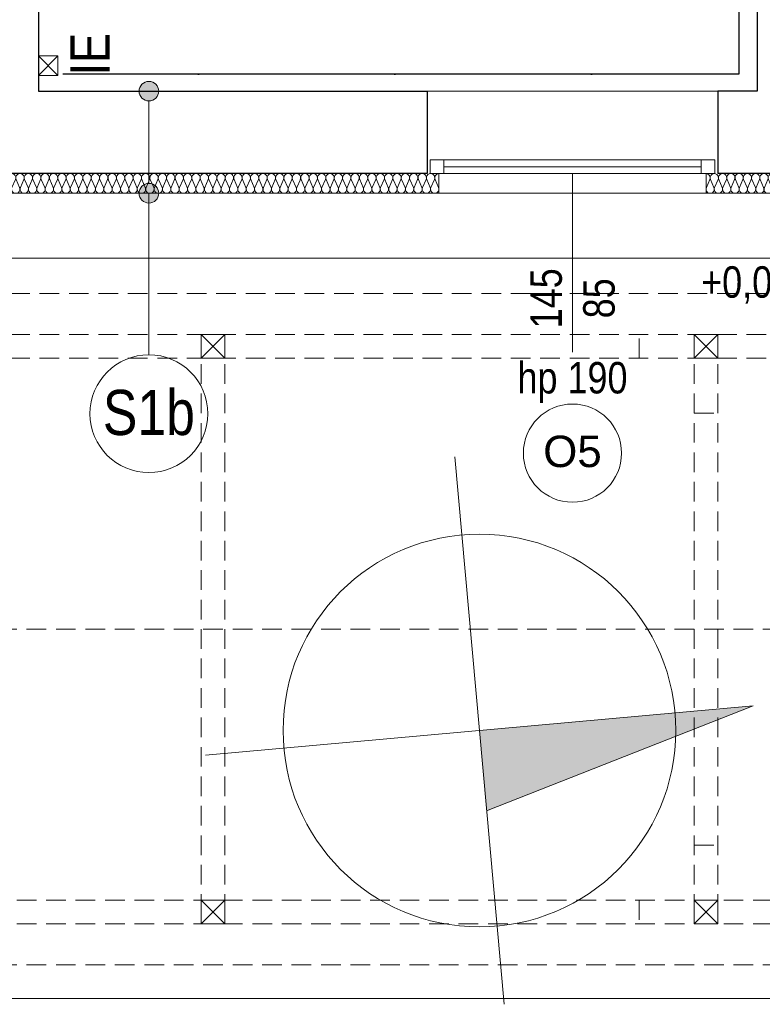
# Model space of a CAD drawing. Extents: x -543332 to -314699, y -9028 to 155584.
# Tile 3 of 256: x -506573 to -502792, y 33197 to 38212. Entities that reach past the tile are written whole.
import ezdxf

# ---------------------------------------------------------------- set-up
doc = ezdxf.new("R2010")
doc.units = 0
doc.header["$MEASUREMENT"] = 0
doc.linetypes.add('DASHDOTX2', pattern=[2, 1, -0.5, 0, -0.5])
doc.linetypes.add('Krawędzie ukryte', pattern=[150, 100, -50])
for name, color, linetype, lineweight in [('$ IE INST. WYRÓWNWCZA', 1, 'Continuous', 30), ('Arch ocieplenie_Nr_Pióra__9', 8, 'Continuous', 9), ('Arch opisy okien_Nr_Pióra__9', 8, 'Continuous', 9), ('Arch opisy_Nr_Pióra__1', 8, 'Continuous', 25), ('Arch opisy_Nr_Pióra__21', 8, 'Continuous', 9), ('Arch opisy_Nr_Pióra__9', 8, 'Continuous', 9), ('ARCH TABELA_Nr_Pióra__21', 8, 'Continuous', 9), ('Arch wykończenie_Nr_Pióra__3', 8, 'Continuous', 18), ('arch wypelnienia_Nr_Pióra__21', 8, 'Continuous', 9), ('INSTALACJA IE_Nr_Pióra__88', 8, 'Continuous', 20), ('INWENT KONST. DREWNIANA_Nr_Pióra__21', 8, 'Continuous', 9), ('INWENT OPISY_Nr_Pióra__88', 8, 'Continuous', 20), ('INWENT RZĘDNE_Nr_Pióra__21', 8, 'Continuous', 9), ('INWENT TEREN_Nr_Pióra__21', 8, 'Continuous', 9), ('INWENT. OKNA_Nr_Pióra__21', 8, 'Continuous', 9), ('INWENT. OKNA_Nr_Pióra__5', 8, 'Continuous', 13), ('INWENT.ŚCIANY_Nr_Pióra__1', 8, 'Continuous', 25), ('INWENT.ŚCIANY_Nr_Pióra__21', 8, 'Continuous', 9)]:
    doc.layers.add(name, color=color, linetype=linetype, lineweight=lineweight)
for name, color, linetype in [('Arch ocieplenie', 8, 'Continuous'), ('Arch opisy', 8, 'Continuous'), ('INWENT RZĘDNE', 8, 'Continuous')]:
    doc.layers.add(name, color=color, linetype=linetype)
doc.styles.add('GENERATED_STYLE_10', font='arial.ttf')
doc.styles.add('GENERATED_STYLE_3', font='ARIALN.TTF')
doc.styles.add('GENERATED_STYLE_7', font='ARIALN.TTF')

# ---------------------------------------------------------------- blocks, each defined once
blk = doc.blocks.new('Izolacja cieplna 14_79', base_point=(-502403.3, 37427.6))
at = {"layer": 'Arch ocieplenie_Nr_Pióra__9', "linetype": 'Continuous'}
for p, q in [((-503059, 37397.8), (-503076.6, 37357.4)), ((-503037.9, 37357.4), (-503055.5, 37397.8)), ((-503016.8, 37397.8), (-503034.4, 37357.4)), ((-502995.7, 37357.4), (-503013.3, 37397.8)), ((-502974.6, 37397.8), (-502992.2, 37357.4)), ((-502953.5, 37357.4), (-502971.1, 37397.8)), ((-502932.4, 37397.8), (-502950, 37357.4)), ((-502911.3, 37357.4), (-502928.9, 37397.8)), ((-502890.3, 37397.8), (-502907.8, 37357.4)), ((-502869.2, 37357.4), (-502886.7, 37397.8)), ((-502848.1, 37397.8), (-502865.6, 37357.4)), ((-502827, 37357.4), (-502844.5, 37397.8)), ((-502805.9, 37397.8), (-502823.4, 37357.4)), ((-502784.8, 37357.4), (-502802.3, 37397.8)), ((-502763.7, 37397.8), (-502781.2, 37357.4)), ((-502742.6, 37357.4), (-502760.1, 37397.8)), ((-502721.5, 37397.8), (-502739.1, 37357.4)), ((-502700.4, 37357.4), (-502718, 37397.8)), ((-502679.3, 37397.8), (-502696.9, 37357.4)), ((-502658.2, 37357.4), (-502675.8, 37397.8)), ((-502637.1, 37397.8), (-502654.7, 37357.4)), ((-502616, 37357.4), (-502633.6, 37397.8)), ((-502594.9, 37397.8), (-502612.5, 37357.4)), ((-502573.8, 37357.4), (-502591.4, 37397.8)), ((-502552.8, 37397.8), (-502570.3, 37357.4)), ((-502531.7, 37357.4), (-502549.2, 37397.8)), ((-502510.6, 37397.8), (-502528.1, 37357.4)), ((-502489.5, 37357.4), (-502507, 37397.8)), ((-502468.4, 37397.8), (-502485.9, 37357.4)), ((-502447.3, 37357.4), (-502464.8, 37397.8)), ((-502426.2, 37397.8), (-502443.7, 37357.4)), ((-502405.1, 37357.4), (-502422.6, 37397.8))]:
    blk.add_line(p, q, dxfattribs=at)
for centre, start_param, end_param in [((-503078.3, 37406.4), 1.158004, 3.141593), ((-503036.1, 37406.4), 1.158004, 5.125183), ((-502993.9, 37406.4), 1.158004, 5.125183), ((-502951.8, 37406.4), 1.158004, 5.125183), ((-502909.6, 37406.4), 1.158004, 5.125183), ((-502867.4, 37406.4), 1.158004, 5.125183), ((-502825.2, 37406.4), 1.158004, 5.125183), ((-502783, 37406.4), 1.158004, 5.125183), ((-502740.8, 37406.4), 1.158004, 5.125183), ((-502698.6, 37406.4), 1.158004, 5.125183), ((-502656.4, 37406.4), 1.158004, 5.125183), ((-502614.3, 37406.4), 1.158004, 5.125183), ((-502572.1, 37406.4), 1.158004, 5.125183), ((-502529.9, 37406.4), 1.158004, 5.125183), ((-502487.7, 37406.4), 1.158004, 5.125183), ((-502445.5, 37406.4), 1.158004, 5.125183), ((-502403.3, 37406.4), 3.141593, 5.125182), ((-503057.2, 37348.9), 4.299595, 8.266775), ((-503015, 37348.9), 4.299595, 8.266775), ((-502972.9, 37348.9), 4.299595, 8.266775), ((-502930.7, 37348.9), 4.299595, 8.266775), ((-502888.5, 37348.9), 4.299595, 8.266775), ((-502846.3, 37348.9), 4.299595, 8.266775), ((-502804.1, 37348.9), 4.299595, 8.266775), ((-502761.9, 37348.9), 4.299595, 8.266775), ((-502719.7, 37348.9), 4.299595, 8.266775), ((-502677.5, 37348.9), 4.299595, 8.266775), ((-502635.4, 37348.9), 4.299595, 8.266775), ((-502593.2, 37348.9), 4.299595, 8.266775), ((-502551, 37348.9), 4.299595, 8.266775), ((-502508.8, 37348.9), 4.299595, 8.266775), ((-502466.6, 37348.9), 4.299595, 8.266775), ((-502424.4, 37348.9), 4.299595, 8.266775)]:
    blk.add_ellipse(centre, major_axis=(0, -21.3), ratio=0.991816, start_param=start_param, end_param=end_param, dxfattribs=at)
blk = doc.blocks.new('Izolacja cieplna 14_81', base_point=(-504438.3, 37427.6))
at = {"layer": 'Arch ocieplenie_Nr_Pióra__9', "linetype": 'Continuous'}
for p, q in [((-506978.8, 37397.8), (-506996.5, 37357.4)), ((-506957.5, 37357.4), (-506975.2, 37397.8)), ((-506936.1, 37397.8), (-506953.9, 37357.4)), ((-506914.8, 37357.4), (-506932.5, 37397.8)), ((-506893.4, 37397.8), (-506911.2, 37357.4)), ((-506872.1, 37357.4), (-506889.9, 37397.8)), ((-506850.8, 37397.8), (-506868.5, 37357.4)), ((-506829.5, 37357.4), (-506847.2, 37397.8)), ((-506808.1, 37397.8), (-506825.9, 37357.4)), ((-506786.8, 37357.4), (-506804.5, 37397.8)), ((-506765.4, 37397.8), (-506783.2, 37357.4)), ((-506744.1, 37357.4), (-506761.9, 37397.8)), ((-506722.8, 37397.8), (-506740.5, 37357.4)), ((-506701.5, 37357.4), (-506719.2, 37397.8)), ((-506680.1, 37397.8), (-506697.9, 37357.4)), ((-506658.8, 37357.4), (-506676.5, 37397.8)), ((-506637.4, 37397.8), (-506655.2, 37357.4)), ((-506616.1, 37357.4), (-506633.9, 37397.8)), ((-506594.8, 37397.8), (-506612.5, 37357.4)), ((-506573.5, 37357.4), (-506591.2, 37397.8)), ((-506552.1, 37397.8), (-506569.9, 37357.4)), ((-506530.8, 37357.4), (-506548.5, 37397.8)), ((-506509.4, 37397.8), (-506527.2, 37357.4)), ((-506488.1, 37357.4), (-506505.9, 37397.8)), ((-506466.8, 37397.8), (-506484.5, 37357.4)), ((-506445.5, 37357.4), (-506463.2, 37397.8)), ((-506424.1, 37397.8), (-506441.9, 37357.4)), ((-506402.8, 37357.4), (-506420.5, 37397.8)), ((-506381.4, 37397.8), (-506399.2, 37357.4)), ((-506360.1, 37357.4), (-506377.9, 37397.8)), ((-506338.8, 37397.8), (-506356.5, 37357.4)), ((-506317.5, 37357.4), (-506335.2, 37397.8)), ((-506296.1, 37397.8), (-506313.9, 37357.4)), ((-506274.8, 37357.4), (-506292.5, 37397.8)), ((-506253.4, 37397.8), (-506271.2, 37357.4)), ((-506232.1, 37357.4), (-506249.9, 37397.8)), ((-506210.8, 37397.8), (-506228.5, 37357.4)), ((-506189.5, 37357.4), (-506207.2, 37397.8)), ((-506168.1, 37397.8), (-506185.9, 37357.4)), ((-506146.8, 37357.4), (-506164.5, 37397.8)), ((-506125.4, 37397.8), (-506143.2, 37357.4)), ((-506104.1, 37357.4), (-506121.9, 37397.8)), ((-506082.8, 37397.8), (-506100.5, 37357.4)), ((-506061.5, 37357.4), (-506079.2, 37397.8)), ((-506040.1, 37397.8), (-506057.9, 37357.4)), ((-506018.8, 37357.4), (-506036.5, 37397.8)), ((-505997.4, 37397.8), (-506015.2, 37357.4)), ((-505976.1, 37357.4), (-505993.9, 37397.8)), ((-505954.8, 37397.8), (-505972.5, 37357.4)), ((-505933.5, 37357.4), (-505951.2, 37397.8)), ((-505912.1, 37397.8), (-505929.9, 37357.4)), ((-505890.8, 37357.4), (-505908.5, 37397.8)), ((-505869.4, 37397.8), (-505887.2, 37357.4)), ((-505848.1, 37357.4), (-505865.9, 37397.8)), ((-505826.8, 37397.8), (-505844.5, 37357.4)), ((-505805.5, 37357.4), (-505823.2, 37397.8)), ((-505784.1, 37397.8), (-505801.9, 37357.4)), ((-505762.8, 37357.4), (-505780.5, 37397.8)), ((-505741.4, 37397.8), (-505759.2, 37357.4)), ((-505720.1, 37357.4), (-505737.9, 37397.8)), ((-505698.8, 37397.8), (-505716.5, 37357.4)), ((-505677.5, 37357.4), (-505695.2, 37397.8)), ((-505656.1, 37397.8), (-505673.9, 37357.4)), ((-505634.8, 37357.4), (-505652.5, 37397.8)), ((-505613.4, 37397.8), (-505631.2, 37357.4)), ((-505592.1, 37357.4), (-505609.9, 37397.8)), ((-505570.8, 37397.8), (-505588.5, 37357.4)), ((-505549.5, 37357.4), (-505567.2, 37397.8)), ((-505528.1, 37397.8), (-505545.9, 37357.4)), ((-505506.8, 37357.4), (-505524.5, 37397.8)), ((-505485.4, 37397.8), (-505503.2, 37357.4)), ((-505464.1, 37357.4), (-505481.9, 37397.8)), ((-505442.8, 37397.8), (-505460.5, 37357.4)), ((-505421.5, 37357.4), (-505439.2, 37397.8)), ((-505400.1, 37397.8), (-505417.9, 37357.4)), ((-505378.8, 37357.4), (-505396.5, 37397.8)), ((-505357.4, 37397.8), (-505375.2, 37357.4)), ((-505336.1, 37357.4), (-505353.9, 37397.8)), ((-505314.8, 37397.8), (-505332.5, 37357.4)), ((-505293.5, 37357.4), (-505311.2, 37397.8)), ((-505272.1, 37397.8), (-505289.9, 37357.4)), ((-505250.8, 37357.4), (-505268.5, 37397.8)), ((-505229.4, 37397.8), (-505247.2, 37357.4)), ((-505208.1, 37357.4), (-505225.9, 37397.8)), ((-505186.8, 37397.8), (-505204.5, 37357.4)), ((-505165.5, 37357.4), (-505183.2, 37397.8)), ((-505144.1, 37397.8), (-505161.9, 37357.4)), ((-505122.8, 37357.4), (-505140.5, 37397.8)), ((-505101.4, 37397.8), (-505119.2, 37357.4)), ((-505080.1, 37357.4), (-505097.9, 37397.8)), ((-505058.8, 37397.8), (-505076.5, 37357.4)), ((-505037.5, 37357.4), (-505055.2, 37397.8)), ((-505016.1, 37397.8), (-505033.9, 37357.4)), ((-504994.8, 37357.4), (-505012.5, 37397.8)), ((-504973.4, 37397.8), (-504991.2, 37357.4)), ((-504952.1, 37357.4), (-504969.9, 37397.8)), ((-504930.8, 37397.8), (-504948.5, 37357.4)), ((-504909.5, 37357.4), (-504927.2, 37397.8)), ((-504888.1, 37397.8), (-504905.9, 37357.4)), ((-504866.8, 37357.4), (-504884.5, 37397.8)), ((-504845.4, 37397.8), (-504863.2, 37357.4)), ((-504824.1, 37357.4), (-504841.9, 37397.8)), ((-504802.8, 37397.8), (-504820.5, 37357.4)), ((-504781.5, 37357.4), (-504799.2, 37397.8)), ((-504760.1, 37397.8), (-504777.9, 37357.4)), ((-504738.8, 37357.4), (-504756.5, 37397.8)), ((-504717.4, 37397.8), (-504735.2, 37357.4)), ((-504696.1, 37357.4), (-504713.9, 37397.8)), ((-504674.8, 37397.8), (-504692.5, 37357.4)), ((-504653.5, 37357.4), (-504671.2, 37397.8)), ((-504632.1, 37397.8), (-504649.9, 37357.4)), ((-504610.8, 37357.4), (-504628.5, 37397.8)), ((-504589.4, 37397.8), (-504607.2, 37357.4)), ((-504568.1, 37357.4), (-504585.9, 37397.8)), ((-504546.8, 37397.8), (-504564.5, 37357.4)), ((-504525.5, 37357.4), (-504543.2, 37397.8)), ((-504504.1, 37397.8), (-504521.9, 37357.4)), ((-504482.8, 37357.4), (-504500.5, 37397.8)), ((-504461.4, 37397.8), (-504479.2, 37357.4)), ((-504440.1, 37357.4), (-504457.9, 37397.8))]:
    blk.add_line(p, q, dxfattribs=at)
for centre, start_param, end_param in [((-506998.3, 37406.4), 2.7288, 4.712389), ((-506955.7, 37406.4), 2.7288, 6.695979), ((-506913, 37406.4), 2.7288, 6.695979), ((-506870.3, 37406.4), 2.7288, 6.695979), ((-506827.7, 37406.4), 2.7288, 6.695979), ((-506785, 37406.4), 2.7288, 6.695979), ((-506742.3, 37406.4), 2.7288, 6.695979), ((-506699.7, 37406.4), 2.7288, 6.695979), ((-506657, 37406.4), 2.7288, 6.695979), ((-506614.3, 37406.4), 2.7288, 6.695979), ((-506571.7, 37406.4), 2.7288, 6.695979), ((-506529, 37406.4), 2.7288, 6.695979), ((-506486.3, 37406.4), 2.7288, 6.695979), ((-506443.7, 37406.4), 2.7288, 6.695979), ((-506401, 37406.4), 2.7288, 6.695979), ((-506358.3, 37406.4), 2.7288, 6.695979), ((-506315.7, 37406.4), 2.7288, 6.695979), ((-506273, 37406.4), 2.7288, 6.695979), ((-506230.3, 37406.4), 2.7288, 6.695979), ((-506187.7, 37406.4), 2.7288, 6.695979), ((-506145, 37406.4), 2.7288, 6.695979), ((-506102.3, 37406.4), 2.7288, 6.695979), ((-506059.7, 37406.4), 2.7288, 6.695979), ((-506017, 37406.4), 2.7288, 6.695979), ((-505974.3, 37406.4), 2.7288, 6.695979), ((-505931.7, 37406.4), 2.7288, 6.695979), ((-505889, 37406.4), 2.7288, 6.695979), ((-505846.3, 37406.4), 2.7288, 6.695979), ((-505803.7, 37406.4), 2.7288, 6.695979), ((-505761, 37406.4), 2.7288, 6.695979), ((-505718.3, 37406.4), 2.7288, 6.695979), ((-505675.7, 37406.4), 2.7288, 6.695979), ((-505633, 37406.4), 2.7288, 6.695979), ((-505590.3, 37406.4), 2.7288, 6.695979), ((-505547.7, 37406.4), 2.7288, 6.695979), ((-505505, 37406.4), 2.7288, 6.695979), ((-505462.3, 37406.4), 2.7288, 6.695979), ((-505419.7, 37406.4), 2.7288, 6.695979), ((-505377, 37406.4), 2.7288, 6.695979), ((-505334.3, 37406.4), 2.7288, 6.695979), ((-505291.7, 37406.4), 2.7288, 6.695979), ((-505249, 37406.4), 2.7288, 6.695979), ((-505206.3, 37406.4), 2.7288, 6.695979), ((-505163.7, 37406.4), 2.7288, 6.695979), ((-505121, 37406.4), 2.7288, 6.695979), ((-505078.3, 37406.4), 2.7288, 6.695979), ((-505035.7, 37406.4), 2.7288, 6.695979), ((-504993, 37406.4), 2.7288, 6.695979), ((-504950.3, 37406.4), 2.7288, 6.695979), ((-504907.7, 37406.4), 2.7288, 6.695979), ((-504865, 37406.4), 2.7288, 6.695979), ((-504822.3, 37406.4), 2.7288, 6.695979), ((-504779.7, 37406.4), 2.7288, 6.695979), ((-504737, 37406.4), 2.7288, 6.695979), ((-504694.3, 37406.4), 2.7288, 6.695979), ((-504651.7, 37406.4), 2.7288, 6.695979), ((-504609, 37406.4), 2.7288, 6.695979), ((-504566.3, 37406.4), 2.7288, 6.695979), ((-504523.7, 37406.4), 2.7288, 6.695979), ((-504481, 37406.4), 2.7288, 6.695979), ((-504438.3, 37406.4), 4.712389, 6.695979), ((-506977, 37348.9), 5.870392, 9.837571), ((-506934.3, 37348.9), 5.870392, 9.837571), ((-506891.7, 37348.9), 5.870392, 9.837571), ((-506849, 37348.9), 5.870392, 9.837571), ((-506806.3, 37348.9), 5.870392, 9.837571), ((-506763.7, 37348.9), 5.870392, 9.837571), ((-506721, 37348.9), 5.870392, 9.837571), ((-506678.3, 37348.9), 5.870392, 9.837571), ((-506635.7, 37348.9), 5.870392, 9.837571), ((-506593, 37348.9), 5.870392, 9.837571), ((-506550.3, 37348.9), 5.870392, 9.837571), ((-506507.7, 37348.9), 5.870392, 9.837571), ((-506465, 37348.9), 5.870392, 9.837571), ((-506422.3, 37348.9), 5.870392, 9.837571), ((-506379.7, 37348.9), 5.870392, 9.837571), ((-506337, 37348.9), 5.870392, 9.837571), ((-506294.3, 37348.9), 5.870392, 9.837571), ((-506251.7, 37348.9), 5.870392, 9.837571), ((-506209, 37348.9), 5.870392, 9.837571), ((-506166.3, 37348.9), 5.870392, 9.837571), ((-506123.7, 37348.9), 5.870392, 9.837571), ((-506081, 37348.9), 5.870392, 9.837571), ((-506038.3, 37348.9), 5.870392, 9.837571), ((-505995.7, 37348.9), 5.870392, 9.837571), ((-505953, 37348.9), 5.870392, 9.837571), ((-505910.3, 37348.9), 5.870392, 9.837571), ((-505867.7, 37348.9), 5.870392, 9.837571), ((-505825, 37348.9), 5.870392, 9.837571), ((-505782.3, 37348.9), 5.870392, 9.837571), ((-505739.7, 37348.9), 5.870392, 9.837571), ((-505697, 37348.9), 5.870392, 9.837571), ((-505654.3, 37348.9), 5.870392, 9.837571), ((-505611.7, 37348.9), 5.870392, 9.837571), ((-505569, 37348.9), 5.870392, 9.837571), ((-505526.3, 37348.9), 5.870392, 9.837571), ((-505483.7, 37348.9), 5.870392, 9.837571), ((-505441, 37348.9), 5.870392, 9.837571), ((-505398.3, 37348.9), 5.870392, 9.837571), ((-505355.7, 37348.9), 5.870392, 9.837571), ((-505313, 37348.9), 5.870392, 9.837571), ((-505270.3, 37348.9), 5.870392, 9.837571), ((-505227.7, 37348.9), 5.870392, 9.837571), ((-505185, 37348.9), 5.870392, 9.837571), ((-505142.3, 37348.9), 5.870392, 9.837571), ((-505099.7, 37348.9), 5.870392, 9.837571), ((-505057, 37348.9), 5.870392, 9.837571), ((-505014.3, 37348.9), 5.870392, 9.837571), ((-504971.7, 37348.9), 5.870392, 9.837571), ((-504929, 37348.9), 5.870392, 9.837571), ((-504886.3, 37348.9), 5.870392, 9.837571), ((-504843.7, 37348.9), 5.870392, 9.837571), ((-504801, 37348.9), 5.870392, 9.837571), ((-504758.3, 37348.9), 5.870392, 9.837571), ((-504715.7, 37348.9), 5.870392, 9.837571), ((-504673, 37348.9), 5.870392, 9.837571), ((-504630.3, 37348.9), 5.870392, 9.837571), ((-504587.7, 37348.9), 5.870392, 9.837571), ((-504545, 37348.9), 5.870392, 9.837571), ((-504502.3, 37348.9), 5.870392, 9.837571), ((-504459.7, 37348.9), 5.870392, 9.837571)]:
    blk.add_ellipse(centre, major_axis=(-21.3, 0), ratio=0.996929, start_param=start_param, end_param=end_param, dxfattribs=at)
blk = doc.blocks.new('Koty wysokościowe_28', base_point=(-502496, 37078.8))
at = {"layer": 'INWENT RZĘDNE_Nr_Pióra__21', "linetype": 'Continuous'}
for points in [[(-502496, 37078.8), (-502396, 37078.8), (-502403.6, 37117), (-502425.3, 37149.5), (-502457.7, 37171.2), (-502496, 37178.8)], [(-502496, 37078.8), (-502596, 37078.8), (-502588.4, 37040.5), (-502566.7, 37008.1), (-502534.3, 36986.4), (-502496, 36978.8)]]:
    blk.add_hatch(color=256, dxfattribs=at).paths.add_polyline_path(points, flags=0)
for p, q in [((-502496, 36878.8), (-502496, 37278.8)), ((-502696, 37078.8), (-502296, 37078.8))]:
    blk.add_line(p, q, dxfattribs=at)
blk.add_circle((-502496, 37078.8), 100, dxfattribs=at)
at = {"layer": 'INWENT RZĘDNE_Nr_Pióra__21', "insert": (-503103.3, 36766), "char_height": 160, "attachment_point": 7, "style": 'GENERATED_STYLE_3'}
blk.add_mtext('{+0,02}', dxfattribs=at)
blk = doc.blocks.new('Linia_55', base_point=(-505915.4, 37847.6))
at = {"layer": 'Arch opisy_Nr_Pióra__21', "linetype": 'Continuous'}
for points in [[(-505865.4, 37847.6), (-505869.2, 37866.8), (-505880.1, 37883), (-505896.3, 37893.8), (-505915.4, 37897.6), (-505934.6, 37893.8), (-505950.8, 37883), (-505961.6, 37866.8), (-505965.4, 37847.6), (-505961.6, 37828.5), (-505950.8, 37812.3), (-505934.6, 37801.4), (-505915.4, 37797.6), (-505896.3, 37801.4), (-505880.1, 37812.3), (-505869.2, 37828.5)], [(-505865.4, 37327.6), (-505869.2, 37346.8), (-505880.1, 37363), (-505896.3, 37373.8), (-505915.4, 37377.6), (-505934.6, 37373.8), (-505950.8, 37363), (-505961.6, 37346.8), (-505965.4, 37327.6), (-505961.6, 37308.5), (-505950.8, 37292.3), (-505934.6, 37281.4), (-505915.4, 37277.6), (-505896.3, 37281.4), (-505880.1, 37292.3), (-505869.2, 37308.5)]]:
    blk.add_hatch(color=256, dxfattribs=at).paths.add_polyline_path(points, flags=0)
blk.add_line((-505915.4, 37797.6), (-505915.4, 37377.6), dxfattribs=at)
for centre in [(-505915.4, 37847.6), (-505915.4, 37327.6)]:
    blk.add_circle(centre, 50, dxfattribs=at)
blk = doc.blocks.new('Linia_56', base_point=(-505915.4, 37327.6))
at = {"layer": 'Arch opisy_Nr_Pióra__21', "linetype": 'Continuous'}
blk.add_line((-505915.4, 37327.6), (-505915.4, 36505), dxfattribs=at)
blk.add_circle((-505915.4, 36205), 300, dxfattribs=at)

msp = doc.modelspace()

# ---------------------------------------------------------------- hatches: boundary and pattern name
at = {"layer": 'arch wypelnienia_Nr_Pióra__21', "linetype": 'Continuous'}
msp.add_hatch(color=256, dxfattribs=at).paths.add_polyline_path([(-502837.7, 34717.1), (-504195.3, 34183.2), (-504232, 34591.6)], flags=0)

# ---------------------------------------------------------------- linework, layer by layer
at = {"layer": '$ IE INST. WYRÓWNWCZA', "color": 3, "ltscale": 30}
for points in [[(-502912, 44552.4), (-502912, 37934.8)], [(-502912, 37934.8), (-506353.5, 37934.8)]]:
    msp.add_lwpolyline(points, dxfattribs=at)
at = {"layer": '$ IE INST. WYRÓWNWCZA', "color": 2, "linetype": 'DASHDOTX2', "ltscale": 500}
for points in [[(-502912, 44552.4), (-502912, 37934.8)], [(-502912, 37934.8), (-506353.5, 37934.8)]]:
    msp.add_lwpolyline(points, dxfattribs=at)
at = {"layer": 'Arch opisy_Nr_Pióra__9', "linetype": 'Continuous'}
msp.add_circle((-503758.3, 36004.1), 250, dxfattribs=at)
at = {"layer": 'ARCH TABELA_Nr_Pióra__21', "linetype": 'Continuous'}
for p, q in [((-504357.6, 35985.9), (-504106.5, 33197.2)), ((-505626.4, 34466), (-502837.7, 34717.1)), ((-504195.3, 34183.2), (-502837.7, 34717.1))]:
    msp.add_line(p, q, dxfattribs=at)
msp.add_circle((-504232, 34591.6), 1000, dxfattribs=at)
at = {"layer": 'Arch wykończenie_Nr_Pióra__3', "linetype": 'Continuous'}
for p, q in [((-504438.3, 37427.6), (-504438.3, 37327.6)), ((-503078.3, 37427.6), (-503078.3, 37327.6)), ((-506998.3, 37327.6), (-504438.3, 37327.6)), ((-503078.3, 37327.6), (-502403.3, 37327.6))]:
    msp.add_line(p, q, dxfattribs=at)
at = {"layer": 'INSTALACJA IE_Nr_Pióra__88', "linetype": 'Continuous'}
for p, q in [((-506478.3, 37927.6), (-506478.3, 38027.6)), ((-506478.3, 38027.6), (-506378.3, 38027.6)), ((-506378.3, 38027.6), (-506478.3, 37927.6)), ((-506478.3, 38027.6), (-506378.3, 37927.6)), ((-506378.3, 38027.6), (-506378.3, 37927.6)), ((-506378.3, 37927.6), (-506478.3, 37927.6))]:
    msp.add_line(p, q, dxfattribs=at)
at = {"layer": 'INWENT KONST. DREWNIANA_Nr_Pióra__21', "linetype": 'Krawędzie ukryte'}
for p, q in [((-508272.1, 36817.6), (-498038.3, 36817.6)), ((-508272.1, 36607.6), (-498088.3, 36607.6)), ((-505648.3, 36607.6), (-505648.3, 33607.6)), ((-505528.3, 36607.6), (-505528.3, 33607.6)), ((-503418.3, 36487.6), (-503418.3, 36607.6)), ((-503138.3, 36607.6), (-503138.3, 33607.6)), ((-503018.3, 36607.6), (-503018.3, 33607.6)), ((-508272.1, 36487.6), (-498088.3, 36487.6)), ((-503138.3, 36207.6), (-503018.3, 36207.6)), ((-498038.3, 35107.6), (-508272.1, 35107.6)), ((-503138.3, 34007.6), (-503018.3, 34007.6)), ((-498088.3, 33727.6), (-508272.1, 33727.6)), ((-503418.3, 33727.6), (-503418.3, 33607.6)), ((-498088.3, 33607.6), (-508272.1, 33607.6)), ((-498038.3, 33397.6), (-508272.1, 33397.6))]:
    msp.add_line(p, q, dxfattribs=at)
at = {"layer": 'INWENT KONST. DREWNIANA_Nr_Pióra__21', "linetype": 'Continuous'}
for p, q in [((-505648.3, 36487.6), (-505648.3, 36607.6)), ((-505648.3, 36607.6), (-505528.3, 36607.6)), ((-505648.3, 36487.6), (-505528.3, 36607.6)), ((-505648.3, 36607.6), (-505528.3, 36487.6)), ((-505528.3, 36607.6), (-505528.3, 36487.6)), ((-503138.3, 36487.6), (-503138.3, 36607.6)), ((-503138.3, 36607.6), (-503018.3, 36607.6)), ((-503138.3, 36487.6), (-503018.3, 36607.6)), ((-503138.3, 36607.6), (-503018.3, 36487.6)), ((-503018.3, 36607.6), (-503018.3, 36487.6)), ((-505528.3, 36487.6), (-505648.3, 36487.6)), ((-503018.3, 36487.6), (-503138.3, 36487.6)), ((-505648.3, 33607.6), (-505648.3, 33727.6)), ((-505648.3, 33727.6), (-505528.3, 33727.6)), ((-505648.3, 33607.6), (-505528.3, 33727.6)), ((-505648.3, 33727.6), (-505528.3, 33607.6)), ((-505528.3, 33727.6), (-505528.3, 33607.6)), ((-503138.3, 33607.6), (-503138.3, 33727.6)), ((-503138.3, 33727.6), (-503018.3, 33727.6)), ((-503138.3, 33607.6), (-503018.3, 33727.6)), ((-503138.3, 33727.6), (-503018.3, 33607.6)), ((-503018.3, 33727.6), (-503018.3, 33607.6)), ((-505528.3, 33607.6), (-505648.3, 33607.6)), ((-503018.3, 33607.6), (-503138.3, 33607.6))]:
    msp.add_line(p, q, dxfattribs=at)
at = {"layer": 'INWENT TEREN_Nr_Pióra__21', "linetype": 'Continuous'}
for p, q in [((-498038.3, 36997.6), (-508272.1, 36997.6)), ((-498038.3, 33227.6), (-508272.1, 33227.6))]:
    msp.add_line(p, q, dxfattribs=at)
at = {"layer": 'INWENT. OKNA_Nr_Pióra__5', "linetype": 'Continuous'}
for p, q in [((-503033.3, 37497.6), (-504483.3, 37497.6)), ((-504483.3, 37427.6), (-504483.3, 37497.6)), ((-504413.3, 37427.6), (-504413.3, 37497.6)), ((-504413.3, 37462.6), (-503103.3, 37462.6)), ((-503103.3, 37427.6), (-503103.3, 37497.6)), ((-503033.3, 37497.6), (-503033.3, 37427.6)), ((-503033.3, 37427.6), (-504483.3, 37427.6)), ((-503758.3, 37427.6), (-503758.3, 36517.6))]:
    msp.add_line(p, q, dxfattribs=at)
at = {"layer": 'INWENT.ŚCIANY_Nr_Pióra__1', "linetype": 'Continuous'}
for p, q in [((-502818.3, 40887.6), (-502818.3, 37847.6)), ((-506478.3, 38277.6), (-506478.3, 37847.6)), ((-506478.3, 37847.6), (-504498.3, 37847.6)), ((-504498.3, 37847.6), (-504498.3, 37427.6)), ((-502818.3, 37847.6), (-503018.3, 37847.6)), ((-503018.3, 37847.6), (-503018.3, 37427.6)), ((-504498.3, 37427.6), (-506898.3, 37427.6)), ((-502538.3, 37427.6), (-503018.3, 37427.6))]:
    msp.add_line(p, q, dxfattribs=at)
at = {"layer": 'INWENT.ŚCIANY_Nr_Pióra__21', "linetype": 'Continuous'}
for p, q in [((-504498.3, 37847.6), (-503018.3, 37847.6)), ((-504438.3, 37327.6), (-503078.3, 37327.6))]:
    msp.add_line(p, q, dxfattribs=at)

# ---------------------------------------------------------------- block references
at = {"layer": 'Arch ocieplenie', "color": 104, "linetype": 'Continuous', "lineweight": 13, "true_color": 0x029e21}
for name, p in [('Izolacja cieplna 14_81', (-504438.3, 37427.6)), ('Izolacja cieplna 14_79', (-502403.3, 37427.6))]:
    msp.add_blockref(name, p, dxfattribs=at)
at = {"layer": 'Arch opisy', "linetype": 'Continuous'}
for name, p in [('Linia_55', (-505915.4, 37847.6)), ('Linia_56', (-505915.4, 37327.6))]:
    msp.add_blockref(name, p, dxfattribs=at)
at = {"layer": 'INWENT RZĘDNE'}
msp.add_blockref('Koty wysokościowe_28', (-502496, 37078.8), dxfattribs=at)

# ---------------------------------------------------------------- texts
at = {"layer": 'Arch opisy okien_Nr_Pióra__9', "linetype": 'Continuous', "insert": (-503758.3, 36093.2), "char_height": 160, "attachment_point": 2, "style": 'GENERATED_STYLE_10'}
msp.add_mtext('{O5}', dxfattribs=at)
at = {"layer": 'Arch opisy_Nr_Pióra__1', "linetype": 'Continuous', "insert": (-505915.4, 36326.4), "char_height": 230, "attachment_point": 2, "style": 'GENERATED_STYLE_7'}
msp.add_mtext('{S1b}', dxfattribs=at)
at = {"layer": 'INWENT OPISY_Nr_Pióra__88', "linetype": 'Continuous', "insert": (-506315.8, 37927.6), "char_height": 200, "attachment_point": 1, "rotation": 90, "style": 'GENERATED_STYLE_7'}
msp.add_mtext('{IE}', dxfattribs=at)
at = {"layer": 'INWENT. OKNA_Nr_Pióra__21', "linetype": 'Continuous', "insert": (-503972.5, 36792.6), "char_height": 160, "width": 709.227, "attachment_point": 2, "rotation": 90, "line_spacing_factor": 1.008016, "style": 'GENERATED_STYLE_7'}
msp.add_mtext('{145\\P85}', dxfattribs=at)
at = {"layer": 'INWENT. OKNA_Nr_Pióra__21', "linetype": 'Continuous', "insert": (-503758.3, 36468.3), "char_height": 160, "attachment_point": 2, "style": 'GENERATED_STYLE_7'}
msp.add_mtext('{hp 190}', dxfattribs=at)

doc.saveas('drawing.dxf')
